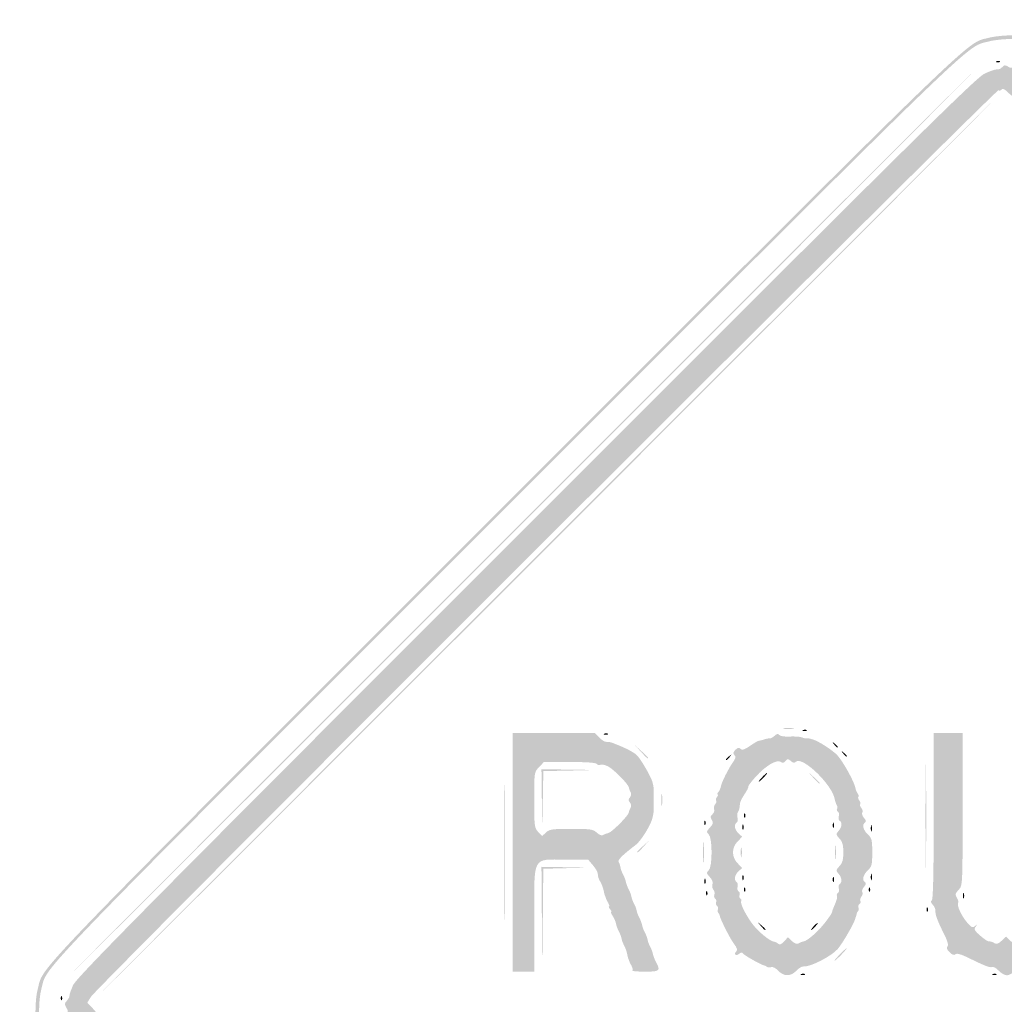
# Model space of a CAD drawing. Header units: inches. Extents: x -25.8 to 25.8, y -25.8 to 25.8.
# Tile 2 of 4: x -25.8 to -0.2, y 0.2 to 25.8. Entities that reach past the tile are written whole.
import ezdxf

# ---------------------------------------------------------------- set-up
doc = ezdxf.new("R2010")
doc.units = ezdxf.units.IN
doc.header["$MEASUREMENT"] = 0

msp = doc.modelspace()

# ---------------------------------------------------------------- hatches: boundary and pattern name
h = msp.add_hatch(color=7)
edge = h.paths.add_edge_path()
edge.add_spline(control_points=[(-0.616, -25.388), (-1.219, -25.222), (-0.649, -25.772), (-13.219, -13.198), (-25.84, -0.573), (-25.202, -1.234), (-25.368, -0.612), (-25.449, -0.308), (-25.449, 0.263), (-25.367, 0.571), (-25.201, 1.196), (-25.808, 0.567), (-13.175, 13.196), (-0.549, 25.816), (-1.21, 25.178), (-0.589, 25.345), (-0.459, 25.379), (-0.194, 25.408), (0, 25.408), (0.194, 25.408), (0.459, 25.379), (0.589, 25.345), (1.21, 25.178), (0.549, 25.816), (13.175, 13.196), (25.808, 0.567), (25.201, 1.196), (25.367, 0.571), (25.449, 0.263), (25.449, -0.308), (25.368, -0.612), (25.202, -1.234), (25.84, -0.573), (13.219, -13.198), (0.59, -25.831), (1.219, -25.224), (0.595, -25.39), (0.298, -25.469), (-0.325, -25.468), (-0.616, -25.388)], knot_values=[0, 0, 0, 0, 1, 1, 1, 2, 2, 2, 3, 3, 3, 4, 4, 4, 5, 5, 5, 6, 6, 6, 7, 7, 7, 8, 8, 8, 9, 9, 9, 10, 10, 10, 11, 11, 11, 12, 12, 12, 13, 13, 13, 13], degree=3, periodic=0)
edge = h.paths.add_edge_path(flags=0)
edge.add_spline(control_points=[(0.595, -25.296), (1.219, -25.13), (0.594, -25.734), (13.172, -13.151), (25.742, -0.576), (25.108, -1.233), (25.274, -0.612), (25.355, -0.308), (25.355, 0.263), (25.273, 0.571), (25.106, 1.196), (25.71, 0.57), (13.127, 13.148), (0.552, 25.719), (1.21, 25.084), (0.589, 25.25), (0.459, 25.285), (0.194, 25.313), (0, 25.313), (-0.194, 25.313), (-0.459, 25.285), (-0.589, 25.25), (-1.21, 25.084), (-0.552, 25.719), (-13.127, 13.148), (-25.71, 0.57), (-25.106, 1.196), (-25.273, 0.571), (-25.355, 0.263), (-25.355, -0.308), (-25.274, -0.612), (-25.108, -1.233), (-25.742, -0.576), (-13.172, -13.151), (-0.653, -25.675), (-1.219, -25.127), (-0.616, -25.294), (-0.325, -25.374), (0.298, -25.375), (0.595, -25.296)], knot_values=[0, 0, 0, 0, 1, 1, 1, 2, 2, 2, 3, 3, 3, 4, 4, 4, 5, 5, 5, 6, 6, 6, 7, 7, 7, 8, 8, 8, 9, 9, 9, 10, 10, 10, 11, 11, 11, 12, 12, 12, 13, 13, 13, 13], degree=3, periodic=0)
h = msp.add_hatch(color=7)
edge = h.paths.add_edge_path()
edge.add_spline(control_points=[(-0.239, -24.628), (-0.271, -24.589), (-0.331, -24.562), (-0.372, -24.568), (-0.414, -24.574), (-0.564, -24.523), (-0.706, -24.454), (-0.928, -24.346), (-2.655, -22.639), (-12.655, -12.635), (-22.571, -2.717), (-24.36, -0.906), (-24.449, -0.706), (-24.506, -0.577), (-24.549, -0.452), (-24.543, -0.43), (-24.538, -0.407), (-24.568, -0.351), (-24.609, -0.305), (-24.673, -0.234), (-24.676, -0.206), (-24.624, -0.122), (-24.573, -0.041), (-24.573, -0.006), (-24.624, 0.075), (-24.676, 0.159), (-24.673, 0.187), (-24.609, 0.258), (-24.568, 0.304), (-24.538, 0.36), (-24.543, 0.383), (-24.549, 0.405), (-24.506, 0.53), (-24.449, 0.659), (-24.36, 0.859), (-22.571, 2.669), (-12.655, 12.588), (-2.655, 22.592), (-0.928, 24.299), (-0.706, 24.407), (-0.564, 24.476), (-0.414, 24.527), (-0.372, 24.521), (-0.331, 24.515), (-0.271, 24.542), (-0.239, 24.581), (-0.192, 24.637), (-0.163, 24.64), (-0.09, 24.595), (-0.02, 24.551), (0.02, 24.551), (0.09, 24.595), (0.162, 24.639), (0.191, 24.638), (0.233, 24.587), (0.28, 24.53), (0.553, 24.451), (0.612, 24.477), (0.625, 24.483), (0.731, 24.421), (0.848, 24.339), (0.964, 24.258), (6.299, 18.949), (12.702, 12.543), (22.587, 2.653), (24.36, 0.859), (24.449, 0.659), (24.506, 0.53), (24.548, 0.39), (24.543, 0.349), (24.538, 0.307), (24.566, 0.247), (24.604, 0.215), (24.661, 0.168), (24.663, 0.139), (24.618, 0.067), (24.575, -0.003), (24.575, -0.044), (24.618, -0.114), (24.663, -0.186), (24.661, -0.215), (24.604, -0.262), (24.566, -0.294), (24.538, -0.354), (24.543, -0.396), (24.548, -0.437), (24.506, -0.577), (24.449, -0.706), (24.36, -0.906), (22.587, -2.7), (12.702, -12.59), (2.58, -22.717), (0.687, -24.587), (0.624, -24.522), (0.591, -24.489), (0.279, -24.579), (0.233, -24.634), (0.191, -24.685), (0.162, -24.686), (0.09, -24.642), (0.02, -24.598), (-0.02, -24.598), (-0.09, -24.642), (-0.163, -24.687), (-0.192, -24.684), (-0.239, -24.628)], knot_values=[0, 0, 0, 0, 1, 1, 1, 2, 2, 2, 3, 3, 3, 4, 4, 4, 5, 5, 5, 6, 6, 6, 7, 7, 7, 8, 8, 8, 9, 9, 9, 10, 10, 10, 11, 11, 11, 12, 12, 12, 13, 13, 13, 14, 14, 14, 15, 15, 15, 16, 16, 16, 17, 17, 17, 18, 18, 18, 19, 19, 19, 20, 20, 20, 21, 21, 21, 22, 22, 22, 23, 23, 23, 24, 24, 24, 25, 25, 25, 26, 26, 26, 27, 27, 27, 28, 28, 28, 29, 29, 29, 30, 30, 30, 31, 31, 31, 32, 32, 32, 33, 33, 33, 34, 34, 34, 35, 35, 35, 35], degree=3, periodic=0)
edge = h.paths.add_edge_path(flags=0)
edge.add_spline(control_points=[(0.113, -23.991), (0.186, -24.06), (0.237, -24.079), (0.257, -24.046), (0.275, -24.017), (0.311, -24.008), (0.338, -24.025), (0.403, -24.065), (24.041, -0.426), (24.001, -0.362), (23.984, -0.335), (23.994, -0.298), (24.022, -0.281), (24.056, -0.26), (24.037, -0.21), (23.968, -0.136)], knot_values=[0, 0, 0, 0, 1, 1, 1, 2, 2, 2, 3, 3, 3, 4, 4, 4, 5, 5, 5, 5], degree=3, periodic=0)
edge.add_line((23.968, -0.136), (23.862, -0.024))
edge.add_line((23.862, -0.024), (23.968, 0.089))
edge.add_spline(control_points=[(23.968, 0.089), (24.037, 0.163), (24.056, 0.213), (24.022, 0.234), (23.994, 0.251), (23.984, 0.288), (24.001, 0.315), (24.041, 0.379), (0.403, 24.017), (0.338, 23.978), (0.311, 23.961), (0.275, 23.97), (0.257, 23.999), (0.237, 24.032), (0.186, 24.013), (0.113, 23.944)], knot_values=[0, 0, 0, 0, 1, 1, 1, 2, 2, 2, 3, 3, 3, 4, 4, 4, 5, 5, 5, 5], degree=3, periodic=0)
edge.add_line((0.113, 23.944), (0, 23.838))
edge.add_line((0, 23.838), (-0.113, 23.944))
edge.add_spline(control_points=[(-0.113, 23.944), (-0.186, 24.013), (-0.237, 24.032), (-0.257, 23.999), (-0.275, 23.97), (-0.311, 23.961), (-0.338, 23.978), (-0.394, 24.012), (-23.829, 0.603), (-23.98, 0.362)], knot_values=[0, 0, 0, 0, 1, 1, 1, 2, 2, 2, 3, 3, 3, 3], degree=3, periodic=0)
edge.add_line((-23.98, 0.362), (-24.078, 0.206))
edge.add_line((-24.078, 0.206), (-23.97, 0.091))
edge.add_line((-23.97, 0.091), (-23.862, -0.024))
edge.add_line((-23.862, -0.024), (-23.97, -0.138))
edge.add_line((-23.97, -0.138), (-24.078, -0.253))
edge.add_line((-24.078, -0.253), (-23.98, -0.409))
edge.add_spline(control_points=[(-23.98, -0.409), (-23.829, -0.65), (-0.394, -24.059), (-0.338, -24.025), (-0.311, -24.008), (-0.275, -24.017), (-0.257, -24.046), (-0.237, -24.079), (-0.186, -24.06), (-0.113, -23.991)], knot_values=[0, 0, 0, 0, 1, 1, 1, 2, 2, 2, 3, 3, 3, 3], degree=3, periodic=0)
edge.add_line((-0.113, -23.991), (0, -23.885))
edge.add_line((0, -23.885), (0.113, -23.991))
h = msp.add_hatch(color=7)
edge = h.paths.add_edge_path()
edge.add_spline(control_points=[(-0.386, 24.734), (-0.352, 24.748), (-0.311, 24.746), (-0.295, 24.731), (-0.28, 24.715), (-0.308, 24.704), (-0.357, 24.706), (-0.412, 24.708), (-0.423, 24.719), (-0.386, 24.734)], knot_values=[0, 0, 0, 0, 1, 1, 1, 2, 2, 2, 3, 3, 3, 3], degree=3, periodic=0)
h = msp.add_hatch(color=7)
edge = h.paths.add_edge_path()
edge.add_spline(control_points=[(-12.763, 12.716), (-6.326, 19.153), (-1.049, 24.42), (-1.036, 24.42), (-1.023, 24.42), (-6.279, 19.153), (-12.716, 12.716), (-19.153, 6.279), (-24.43, 1.013), (-24.443, 1.013), (-24.456, 1.013), (-19.2, 6.279), (-12.763, 12.716)], knot_values=[0, 0, 0, 0, 1, 1, 1, 2, 2, 2, 3, 3, 3, 4, 4, 4, 4], degree=3, periodic=0)
h = msp.add_hatch(color=7)
edge = h.paths.add_edge_path()
edge.add_spline(control_points=[(-12.127, 12.08), (-5.729, 18.478), (-0.484, 23.713), (-0.471, 23.713), (-0.458, 23.713), (-5.682, 18.478), (-12.08, 12.08), (-18.478, 5.682), (-23.724, 0.447), (-23.737, 0.447), (-23.75, 0.447), (-18.526, 5.682), (-12.127, 12.08)], knot_values=[0, 0, 0, 0, 1, 1, 1, 2, 2, 2, 3, 3, 3, 4, 4, 4, 4], degree=3, periodic=0)
h = msp.add_hatch(color=7)
edge = h.paths.add_edge_path()
edge.add_line((-12.999, 4.121), (-12.999, 7.229))
edge.add_line((-12.999, 7.229), (-11.924, 7.229))
edge.add_line((-11.924, 7.229), (-10.849, 7.229))
edge.add_line((-10.849, 7.229), (-10.737, 7.11))
edge.add_spline(control_points=[(-10.737, 7.11), (-10.675, 7.045), (-10.592, 6.995), (-10.552, 7), (-10.512, 7.004), (-10.437, 6.992), (-10.385, 6.971), (-10.036, 6.834), (-9.854, 6.74), (-9.757, 6.65), (-9.656, 6.556), (-9.365, 6.048), (-9.347, 5.934), (-9.343, 5.908), (-9.335, 5.871), (-9.329, 5.852), (-9.323, 5.832), (-9.318, 5.668), (-9.318, 5.487), (-9.318, 5.305), (-9.323, 5.141), (-9.329, 5.122), (-9.335, 5.102), (-9.343, 5.065), (-9.347, 5.039), (-9.373, 4.872), (-9.642, 4.428), (-9.783, 4.32), (-10.149, 4.039), (-10.266, 3.922), (-10.233, 3.869), (-10.214, 3.839), (-10.193, 3.776), (-10.186, 3.729), (-10.178, 3.682), (-10.147, 3.597), (-10.116, 3.54), (-10.085, 3.484), (-10.053, 3.399), (-10.045, 3.352), (-10.038, 3.305), (-10.006, 3.22), (-9.975, 3.164), (-9.944, 3.107), (-9.912, 3.023), (-9.904, 2.975), (-9.896, 2.928), (-9.865, 2.843), (-9.834, 2.787), (-9.803, 2.731), (-9.771, 2.646), (-9.763, 2.599), (-9.755, 2.551), (-9.723, 2.466), (-9.692, 2.41), (-9.661, 2.354), (-9.629, 2.269), (-9.622, 2.222), (-9.614, 2.174), (-9.582, 2.09), (-9.551, 2.033), (-9.52, 1.977), (-9.488, 1.892), (-9.48, 1.845), (-9.472, 1.798), (-9.441, 1.713), (-9.41, 1.657), (-9.379, 1.6), (-9.347, 1.516), (-9.339, 1.468), (-9.331, 1.421), (-9.299, 1.336), (-9.268, 1.28), (-9.133, 1.034), (-9.156, 1.013), (-9.545, 1.013), (-9.744, 1.013), (-9.893, 1.026), (-9.876, 1.042), (-9.86, 1.059), (-9.872, 1.117), (-9.902, 1.172), (-9.933, 1.227), (-9.961, 1.288), (-9.965, 1.307), (-9.969, 1.326), (-9.977, 1.348), (-9.982, 1.354), (-9.987, 1.361), (-10.001, 1.415), (-10.012, 1.475), (-10.023, 1.536), (-10.057, 1.631), (-10.088, 1.687), (-10.119, 1.744), (-10.151, 1.828), (-10.159, 1.876), (-10.167, 1.923), (-10.199, 2.008), (-10.23, 2.064), (-10.261, 2.12), (-10.293, 2.208), (-10.301, 2.259), (-10.31, 2.31), (-10.348, 2.4), (-10.387, 2.459), (-10.426, 2.518), (-10.444, 2.567), (-10.427, 2.567), (-10.411, 2.567), (-10.423, 2.599), (-10.456, 2.637), (-10.488, 2.676), (-10.5, 2.708), (-10.483, 2.708), (-10.466, 2.708), (-10.479, 2.756), (-10.511, 2.814), (-10.543, 2.872), (-10.573, 2.936), (-10.577, 2.955), (-10.582, 2.975), (-10.589, 2.996), (-10.594, 3.002), (-10.6, 3.009), (-10.613, 3.063), (-10.624, 3.124), (-10.635, 3.184), (-10.67, 3.279), (-10.701, 3.336), (-10.762, 3.444), (-10.77, 3.47), (-10.779, 3.576), (-10.783, 3.613), (-10.84, 3.708), (-10.907, 3.788)], knot_values=[0, 0, 0, 0, 1, 1, 1, 2, 2, 2, 3, 3, 3, 4, 4, 4, 5, 5, 5, 6, 6, 6, 7, 7, 7, 8, 8, 8, 9, 9, 9, 10, 10, 10, 11, 11, 11, 12, 12, 12, 13, 13, 13, 14, 14, 14, 15, 15, 15, 16, 16, 16, 17, 17, 17, 18, 18, 18, 19, 19, 19, 20, 20, 20, 21, 21, 21, 22, 22, 22, 23, 23, 23, 24, 24, 24, 25, 25, 25, 26, 26, 26, 27, 27, 27, 28, 28, 28, 29, 29, 29, 30, 30, 30, 31, 31, 31, 32, 32, 32, 33, 33, 33, 34, 34, 34, 35, 35, 35, 36, 36, 36, 37, 37, 37, 38, 38, 38, 39, 39, 39, 40, 40, 40, 41, 41, 41, 42, 42, 42, 43, 43, 43, 44, 44, 44, 45, 45, 45, 45], degree=3, periodic=0)
edge.add_line((-10.907, 3.788), (-11.029, 3.933))
edge.add_line((-11.029, 3.933), (-11.629, 3.933))
edge.add_spline(control_points=[(-11.629, 3.933), (-12.497, 3.933), (-12.434, 4.056), (-12.434, 2.364)], knot_values=[0, 0, 0, 0, 1, 1, 1, 1], degree=3, periodic=0)
edge.add_line((-12.434, 2.364), (-12.434, 1.013))
edge.add_line((-12.434, 1.013), (-12.716, 1.013))
edge.add_line((-12.716, 1.013), (-12.999, 1.013))
edge.add_line((-12.999, 1.013), (-12.999, 4.121))
edge = h.paths.add_edge_path(flags=0)
edge.add_spline(control_points=[(-11.468, 4.733), (-10.965, 4.733), (-10.899, 4.723), (-10.803, 4.634), (-10.736, 4.571), (-10.675, 4.549), (-10.636, 4.574), (-10.601, 4.595), (-10.543, 4.617), (-10.506, 4.623), (-10.419, 4.636), (-9.982, 5.073), (-9.968, 5.161), (-9.963, 5.198), (-9.941, 5.255), (-9.92, 5.289), (-9.899, 5.323), (-9.907, 5.379), (-9.939, 5.418), (-9.984, 5.472), (-9.984, 5.502), (-9.939, 5.555), (-9.907, 5.594), (-9.899, 5.65), (-9.92, 5.685), (-9.941, 5.718), (-9.963, 5.775), (-9.968, 5.811), (-9.982, 5.901), (-10.356, 6.28), (-10.511, 6.362), (-10.581, 6.398), (-10.669, 6.416), (-10.707, 6.402), (-10.745, 6.387), (-10.79, 6.398), (-10.807, 6.426), (-10.826, 6.457), (-11.084, 6.476), (-11.509, 6.476)], knot_values=[0, 0, 0, 0, 1, 1, 1, 2, 2, 2, 3, 3, 3, 4, 4, 4, 5, 5, 5, 6, 6, 6, 7, 7, 7, 8, 8, 8, 9, 9, 9, 10, 10, 10, 11, 11, 11, 12, 12, 12, 13, 13, 13, 13], degree=3, periodic=0)
edge.add_line((-11.509, 6.476), (-12.18, 6.476))
edge.add_line((-12.18, 6.476), (-12.307, 6.344))
edge.add_spline(control_points=[(-12.307, 6.344), (-12.433, 6.212), (-12.434, 6.209), (-12.434, 5.487), (-12.434, 4.808), (-12.427, 4.756), (-12.331, 4.654)], knot_values=[0, 0, 0, 0, 1, 1, 1, 2, 2, 2, 2], degree=3, periodic=0)
edge.add_line((-12.331, 4.654), (-12.228, 4.544))
edge.add_line((-12.228, 4.544), (-12.128, 4.639))
edge.add_spline(control_points=[(-12.128, 4.639), (-12.039, 4.722), (-11.963, 4.733), (-11.468, 4.733)], knot_values=[0, 0, 0, 0, 1, 1, 1, 1], degree=3, periodic=0)
h = msp.add_hatch(color=7)
edge = h.paths.add_edge_path()
edge.add_spline(control_points=[(-10.606, 7.214), (-10.572, 7.228), (-10.531, 7.226), (-10.515, 7.211), (-10.5, 7.195), (-10.528, 7.184), (-10.577, 7.186), (-10.632, 7.188), (-10.643, 7.199), (-10.606, 7.214)], knot_values=[0, 0, 0, 0, 1, 1, 1, 2, 2, 2, 3, 3, 3, 3], degree=3, periodic=0)
h = msp.add_hatch(color=7)
edge = h.paths.add_edge_path()
edge.add_spline(control_points=[(-6.077, 1.038), (-6.138, 1.103), (-6.218, 1.145), (-6.254, 1.132), (-6.29, 1.118), (-6.344, 1.122), (-6.374, 1.141), (-6.404, 1.16), (-6.439, 1.177), (-6.452, 1.179), (-6.517, 1.187), (-6.968, 1.441), (-6.995, 1.485), (-7.016, 1.52), (-7.046, 1.518), (-7.093, 1.479), (-7.176, 1.411), (-7.244, 1.464), (-7.17, 1.538), (-7.131, 1.577), (-7.146, 1.63), (-7.231, 1.74), (-7.33, 1.871), (-7.594, 2.395), (-7.603, 2.48), (-7.605, 2.498), (-7.621, 2.526), (-7.638, 2.544), (-7.656, 2.562), (-7.66, 2.604), (-7.647, 2.637), (-7.634, 2.671), (-7.645, 2.712), (-7.672, 2.728), (-7.698, 2.745), (-7.709, 2.787), (-7.695, 2.823), (-7.681, 2.858), (-7.692, 2.9), (-7.719, 2.917), (-7.745, 2.933), (-7.755, 2.978), (-7.74, 3.016), (-7.725, 3.055), (-7.737, 3.115), (-7.767, 3.15), (-7.796, 3.185), (-7.806, 3.25), (-7.789, 3.293), (-7.771, 3.342), (-7.798, 3.414), (-7.861, 3.48), (-7.951, 3.577), (-7.954, 3.596), (-7.89, 3.649), (-7.787, 3.735), (-7.787, 4.507), (-7.89, 4.593), (-7.954, 4.646), (-7.95, 4.666), (-7.857, 4.766), (-7.769, 4.859), (-7.76, 4.894), (-7.806, 4.967), (-7.85, 5.037), (-7.846, 5.067), (-7.79, 5.114), (-7.751, 5.146), (-7.732, 5.203), (-7.746, 5.241), (-7.761, 5.279), (-7.748, 5.34), (-7.718, 5.376), (-7.688, 5.412), (-7.677, 5.455), (-7.693, 5.472), (-7.71, 5.488), (-7.699, 5.53), (-7.671, 5.565), (-7.642, 5.6), (-7.634, 5.628), (-7.653, 5.628), (-7.673, 5.628), (-7.665, 5.656), (-7.636, 5.691), (-7.608, 5.725), (-7.578, 5.794), (-7.569, 5.844), (-7.551, 5.95), (-7.372, 6.305), (-7.249, 6.48), (-7.183, 6.573), (-7.176, 6.615), (-7.218, 6.657), (-7.259, 6.699), (-7.253, 6.731), (-7.192, 6.792), (-7.132, 6.853), (-7.099, 6.859), (-7.058, 6.818), (-7.017, 6.777), (-6.956, 6.796), (-6.81, 6.896), (-6.704, 6.969), (-6.601, 7.03), (-6.58, 7.03), (-6.56, 7.03), (-6.497, 7.046), (-6.439, 7.064), (-6.382, 7.083), (-6.316, 7.095), (-6.293, 7.091), (-6.271, 7.087), (-6.214, 7.118), (-6.168, 7.16), (-6.108, 7.214), (-6.075, 7.22), (-6.051, 7.181), (-6.031, 7.149), (-5.92, 7.132), (-5.776, 7.139), (-5.643, 7.145), (-5.5, 7.135), (-5.458, 7.117), (-5.417, 7.098), (-5.364, 7.087), (-5.341, 7.091), (-5.317, 7.096), (-5.283, 7.094), (-5.263, 7.088), (-5.244, 7.081), (-5.212, 7.073), (-5.192, 7.068), (-5.045, 7.034), (-4.651, 6.781), (-4.528, 6.642), (-4.372, 6.464), (-4.091, 5.952), (-4.064, 5.797), (-4.055, 5.747), (-4.028, 5.681), (-4.003, 5.651), (-3.978, 5.621), (-3.97, 5.582), (-3.987, 5.566), (-4.003, 5.55), (-3.993, 5.507), (-3.963, 5.472), (-3.934, 5.436), (-3.923, 5.394), (-3.94, 5.378), (-3.956, 5.361), (-3.944, 5.316), (-3.912, 5.278), (-3.88, 5.24), (-3.868, 5.185), (-3.886, 5.156), (-3.904, 5.128), (-3.883, 5.065), (-3.84, 5.018), (-3.788, 4.961), (-3.779, 4.92), (-3.812, 4.9), (-3.898, 4.847), (-3.867, 4.707), (-3.744, 4.592), (-3.639, 4.493), (-3.626, 4.444), (-3.626, 4.121), (-3.626, 3.797), (-3.639, 3.749), (-3.744, 3.65), (-3.867, 3.535), (-3.898, 3.395), (-3.812, 3.342), (-3.779, 3.322), (-3.788, 3.281), (-3.84, 3.224), (-3.883, 3.177), (-3.904, 3.114), (-3.886, 3.086), (-3.868, 3.057), (-3.879, 3.004), (-3.909, 2.967), (-3.939, 2.931), (-3.951, 2.88), (-3.936, 2.855), (-3.92, 2.829), (-3.93, 2.795), (-3.959, 2.777), (-3.987, 2.76), (-3.999, 2.718), (-3.986, 2.684), (-3.973, 2.651), (-3.977, 2.609), (-3.995, 2.591), (-4.012, 2.573), (-4.029, 2.54), (-4.033, 2.516), (-4.036, 2.492), (-4.044, 2.462), (-4.05, 2.449), (-4.057, 2.436), (-4.066, 2.41), (-4.07, 2.39), (-4.098, 2.271), (-4.403, 1.744), (-4.524, 1.605), (-4.696, 1.409), (-5.247, 1.128), (-5.418, 1.148), (-5.459, 1.153), (-5.542, 1.103), (-5.603, 1.037), (-5.748, 0.883), (-5.932, 0.883), (-6.077, 1.038)], knot_values=[0, 0, 0, 0, 1, 1, 1, 2, 2, 2, 3, 3, 3, 4, 4, 4, 5, 5, 5, 6, 6, 6, 7, 7, 7, 8, 8, 8, 9, 9, 9, 10, 10, 10, 11, 11, 11, 12, 12, 12, 13, 13, 13, 14, 14, 14, 15, 15, 15, 16, 16, 16, 17, 17, 17, 18, 18, 18, 19, 19, 19, 20, 20, 20, 21, 21, 21, 22, 22, 22, 23, 23, 23, 24, 24, 24, 25, 25, 25, 26, 26, 26, 27, 27, 27, 28, 28, 28, 29, 29, 29, 30, 30, 30, 31, 31, 31, 32, 32, 32, 33, 33, 33, 34, 34, 34, 35, 35, 35, 36, 36, 36, 37, 37, 37, 38, 38, 38, 39, 39, 39, 40, 40, 40, 41, 41, 41, 42, 42, 42, 43, 43, 43, 44, 44, 44, 45, 45, 45, 46, 46, 46, 47, 47, 47, 48, 48, 48, 49, 49, 49, 50, 50, 50, 51, 51, 51, 52, 52, 52, 53, 53, 53, 54, 54, 54, 55, 55, 55, 56, 56, 56, 57, 57, 57, 58, 58, 58, 59, 59, 59, 60, 60, 60, 61, 61, 61, 62, 62, 62, 63, 63, 63, 64, 64, 64, 65, 65, 65, 66, 66, 66, 67, 67, 67, 68, 68, 68, 69, 69, 69, 70, 70, 70, 71, 71, 71, 72, 72, 72, 72], degree=3, periodic=0)
edge = h.paths.add_edge_path(flags=0)
edge.add_line((-5.91, 1.814), (-5.824, 1.909))
edge.add_line((-5.824, 1.909), (-5.718, 1.809))
edge.add_spline(control_points=[(-5.718, 1.809), (-5.65, 1.745), (-5.589, 1.723), (-5.549, 1.748), (-5.515, 1.77), (-5.458, 1.791), (-5.422, 1.797), (-5.314, 1.813), (-5.026, 2.067), (-4.842, 2.309), (-4.747, 2.434), (-4.67, 2.549), (-4.673, 2.564), (-4.675, 2.578), (-4.641, 2.671), (-4.598, 2.769), (-4.554, 2.867), (-4.53, 2.966), (-4.544, 2.989), (-4.558, 3.012), (-4.548, 3.045), (-4.52, 3.062), (-4.493, 3.079), (-4.483, 3.132), (-4.498, 3.179), (-4.513, 3.226), (-4.503, 3.279), (-4.476, 3.296), (-4.403, 3.341), (-4.417, 3.466), (-4.505, 3.564), (-4.579, 3.646), (-4.577, 3.658), (-4.482, 3.76), (-4.404, 3.843), (-4.38, 3.926), (-4.38, 4.121), (-4.38, 4.316), (-4.404, 4.399), (-4.482, 4.482), (-4.577, 4.584), (-4.579, 4.596), (-4.505, 4.678), (-4.417, 4.776), (-4.403, 4.901), (-4.476, 4.946), (-4.503, 4.963), (-4.513, 5.015), (-4.498, 5.063), (-4.483, 5.11), (-4.493, 5.163), (-4.52, 5.18), (-4.548, 5.197), (-4.558, 5.23), (-4.543, 5.255), (-4.528, 5.279), (-4.532, 5.325), (-4.552, 5.357), (-4.573, 5.39), (-4.595, 5.454), (-4.602, 5.501), (-4.662, 5.881), (-5.455, 6.645), (-5.619, 6.48), (-5.655, 6.445), (-5.692, 6.451), (-5.748, 6.501), (-5.818, 6.565), (-5.833, 6.565), (-5.887, 6.5), (-5.93, 6.447), (-5.963, 6.441), (-6.008, 6.478), (-6.102, 6.556), (-6.404, 6.378), (-6.659, 6.095), (-6.78, 5.96), (-6.869, 5.841), (-6.858, 5.83), (-6.846, 5.818), (-6.888, 5.733), (-6.951, 5.641), (-7.013, 5.549), (-7.068, 5.44), (-7.072, 5.398), (-7.086, 5.248), (-7.091, 5.227), (-7.128, 5.168), (-7.148, 5.136), (-7.152, 5.069), (-7.136, 5.019), (-7.121, 4.97), (-7.13, 4.916), (-7.157, 4.899), (-7.236, 4.85), (-7.213, 4.707), (-7.111, 4.615)], knot_values=[0, 0, 0, 0, 1, 1, 1, 2, 2, 2, 3, 3, 3, 4, 4, 4, 5, 5, 5, 6, 6, 6, 7, 7, 7, 8, 8, 8, 9, 9, 9, 10, 10, 10, 11, 11, 11, 12, 12, 12, 13, 13, 13, 14, 14, 14, 15, 15, 15, 16, 16, 16, 17, 17, 17, 18, 18, 18, 19, 19, 19, 20, 20, 20, 21, 21, 21, 22, 22, 22, 23, 23, 23, 24, 24, 24, 25, 25, 25, 26, 26, 26, 27, 27, 27, 28, 28, 28, 29, 29, 29, 30, 30, 30, 31, 31, 31, 32, 32, 32, 32], degree=3, periodic=0)
edge.add_line((-7.111, 4.615), (-7.015, 4.528))
edge.add_line((-7.015, 4.528), (-7.134, 4.405))
edge.add_spline(control_points=[(-7.134, 4.405), (-7.213, 4.322), (-7.253, 4.227), (-7.253, 4.121), (-7.253, 4.014), (-7.213, 3.92), (-7.134, 3.837)], knot_values=[0, 0, 0, 0, 1, 1, 1, 2, 2, 2, 2], degree=3, periodic=0)
edge.add_line((-7.134, 3.837), (-7.015, 3.713))
edge.add_line((-7.015, 3.713), (-7.111, 3.627))
edge.add_spline(control_points=[(-7.111, 3.627), (-7.213, 3.535), (-7.236, 3.392), (-7.157, 3.343), (-7.13, 3.326), (-7.12, 3.274), (-7.135, 3.226), (-7.15, 3.179), (-7.139, 3.125), (-7.11, 3.108), (-7.082, 3.09), (-7.069, 3.046), (-7.083, 3.011), (-7.096, 2.976), (-7.087, 2.934), (-7.062, 2.918), (-7.037, 2.903), (-7.028, 2.871), (-7.042, 2.848), (-7.076, 2.793), (-6.902, 2.451), (-6.73, 2.232), (-6.581, 2.043), (-6.294, 1.809), (-6.192, 1.794), (-6.155, 1.789), (-6.111, 1.77), (-6.093, 1.752), (-6.04, 1.7), (-6.002, 1.713), (-5.91, 1.814)], knot_values=[0, 0, 0, 0, 1, 1, 1, 2, 2, 2, 3, 3, 3, 4, 4, 4, 5, 5, 5, 6, 6, 6, 7, 7, 7, 8, 8, 8, 9, 9, 9, 10, 10, 10, 10], degree=3, periodic=0)
h = msp.add_hatch(color=7)
edge = h.paths.add_edge_path()
edge.add_spline(control_points=[(-5.922, 7.357), (-5.85, 7.368), (-5.744, 7.368), (-5.686, 7.357), (-5.628, 7.346), (-5.687, 7.337), (-5.816, 7.337), (-5.946, 7.337), (-5.993, 7.347), (-5.922, 7.357)], knot_values=[0, 0, 0, 0, 1, 1, 1, 2, 2, 2, 3, 3, 3, 3], degree=3, periodic=0)
h = msp.add_hatch(color=7)
edge = h.paths.add_edge_path()
edge.add_spline(control_points=[(-5.425, 7.309), (-5.391, 7.322), (-5.35, 7.321), (-5.335, 7.305), (-5.319, 7.289), (-5.347, 7.278), (-5.397, 7.28), (-5.451, 7.282), (-5.463, 7.294), (-5.425, 7.309)], knot_values=[0, 0, 0, 0, 1, 1, 1, 2, 2, 2, 3, 3, 3, 3], degree=3, periodic=0)
h = msp.add_hatch(color=7)
edge = h.paths.add_edge_path()
edge.add_spline(control_points=[(-0.331, 1.038), (-0.393, 1.103), (-0.469, 1.147), (-0.501, 1.135), (-0.563, 1.111), (-0.657, 1.147), (-1.114, 1.369), (-1.318, 1.469), (-1.426, 1.499), (-1.46, 1.465), (-1.493, 1.432), (-1.541, 1.449), (-1.612, 1.52), (-1.683, 1.591), (-1.7, 1.639), (-1.667, 1.672), (-1.633, 1.706), (-1.664, 1.813), (-1.766, 2.015), (-1.931, 2.343), (-1.992, 2.512), (-1.98, 2.607), (-1.976, 2.642), (-2.006, 2.708), (-2.049, 2.755), (-2.099, 2.811), (-2.108, 2.851), (-2.075, 2.871), (-2.041, 2.892), (-2.025, 3.586), (-2.025, 5.066)], knot_values=[0, 0, 0, 0, 1, 1, 1, 2, 2, 2, 3, 3, 3, 4, 4, 4, 5, 5, 5, 6, 6, 6, 7, 7, 7, 8, 8, 8, 9, 9, 9, 10, 10, 10, 10], degree=3, periodic=0)
edge.add_line((-2.025, 5.066), (-2.025, 7.229))
edge.add_line((-2.025, 7.229), (-1.648, 7.229))
edge.add_line((-1.648, 7.229), (-1.272, 7.229))
edge.add_line((-1.272, 7.229), (-1.272, 5.243))
edge.add_spline(control_points=[(-1.272, 5.243), (-1.272, 3.257), (-1.272, 3.256), (-1.376, 3.145), (-1.465, 3.05), (-1.471, 3.02), (-1.421, 2.94), (-1.389, 2.888), (-1.375, 2.826), (-1.389, 2.802), (-1.428, 2.739), (-1.305, 2.472), (-1.156, 2.295), (-1.045, 2.163), (-1.014, 2.149), (-0.948, 2.2), (-0.881, 2.253), (-0.879, 2.251), (-0.931, 2.184), (-0.982, 2.119), (-0.966, 2.086), (-0.824, 1.96), (-0.731, 1.879), (-0.636, 1.811), (-0.611, 1.807), (-0.517, 1.795), (-0.493, 1.787), (-0.432, 1.749), (-0.392, 1.723), (-0.33, 1.747), (-0.256, 1.817)], knot_values=[0, 0, 0, 0, 1, 1, 1, 2, 2, 2, 3, 3, 3, 4, 4, 4, 5, 5, 5, 6, 6, 6, 7, 7, 7, 8, 8, 8, 9, 9, 9, 10, 10, 10, 10], degree=3, periodic=0)
edge.add_line((-0.256, 1.817), (-0.141, 1.924))
edge.add_line((-0.141, 1.924), (-0.025, 1.815))
edge.add_spline(control_points=[(-0.025, 1.815), (0.065, 1.73), (0.106, 1.717), (0.156, 1.759), (0.192, 1.788), (0.233, 1.8), (0.249, 1.784), (0.265, 1.768), (0.35, 1.8), (0.439, 1.855), (0.817, 2.089), (1.253, 2.725), (1.133, 2.869), (1.096, 2.915), (1.101, 2.947), (1.153, 2.99), (1.215, 3.041), (1.225, 3.331), (1.225, 5.139)], knot_values=[0, 0, 0, 0, 1, 1, 1, 2, 2, 2, 3, 3, 3, 4, 4, 4, 5, 5, 5, 6, 6, 6, 6], degree=3, periodic=0)
edge.add_line((1.225, 5.139), (1.225, 7.229))
edge.add_line((1.225, 7.229), (1.601, 7.229))
edge.add_line((1.601, 7.229), (1.978, 7.229))
edge.add_line((1.978, 7.229), (1.978, 5.142))
edge.add_line((1.978, 5.142), (1.978, 3.054))
edge.add_line((1.978, 3.054), (1.858, 2.942))
edge.add_spline(control_points=[(1.858, 2.942), (1.791, 2.878), (1.744, 2.787), (1.751, 2.733), (1.758, 2.681), (1.746, 2.61), (1.725, 2.575), (1.703, 2.541), (1.699, 2.501), (1.714, 2.486), (1.729, 2.47), (1.721, 2.433), (1.696, 2.403), (1.671, 2.372), (1.644, 2.307), (1.636, 2.257), (1.611, 2.105), (1.369, 1.731), (1.196, 1.58), (1.049, 1.451), (0.683, 1.232), (0.604, 1.227), (0.587, 1.225), (0.559, 1.21), (0.541, 1.192), (0.523, 1.175), (0.481, 1.171), (0.448, 1.184), (0.414, 1.197), (0.373, 1.186), (0.356, 1.159), (0.34, 1.133), (0.3, 1.121), (0.267, 1.134), (0.234, 1.146), (0.157, 1.103), (0.095, 1.038), (0.034, 0.972), (-0.062, 0.918), (-0.118, 0.918), (-0.173, 0.918), (-0.269, 0.972), (-0.331, 1.038)], knot_values=[0, 0, 0, 0, 1, 1, 1, 2, 2, 2, 3, 3, 3, 4, 4, 4, 5, 5, 5, 6, 6, 6, 7, 7, 7, 8, 8, 8, 9, 9, 9, 10, 10, 10, 11, 11, 11, 12, 12, 12, 13, 13, 13, 14, 14, 14, 14], degree=3, periodic=0)
h = msp.add_hatch(color=7)
edge = h.paths.add_edge_path()
edge.add_spline(control_points=[(-4.621, 6.935), (-4.68, 7.01), (-4.678, 7.011), (-4.604, 6.953), (-4.525, 6.891), (-4.5, 6.853), (-4.539, 6.853), (-4.549, 6.853), (-4.586, 6.89), (-4.621, 6.935)], knot_values=[0, 0, 0, 0, 1, 1, 1, 2, 2, 2, 3, 3, 3, 3], degree=3, periodic=0)
h = msp.add_hatch(color=7)
edge = h.paths.add_edge_path()
edge.add_line((-9.657, 6.747), (-9.82, 6.923))
edge.add_line((-9.82, 6.923), (-9.643, 6.761))
edge.add_spline(control_points=[(-9.643, 6.761), (-9.546, 6.672), (-9.466, 6.592), (-9.466, 6.584), (-9.466, 6.548), (-9.506, 6.582), (-9.657, 6.747)], knot_values=[0, 0, 0, 0, 1, 1, 1, 2, 2, 2, 2], degree=3, periodic=0)
h = msp.add_hatch(color=7)
edge = h.paths.add_edge_path()
edge.add_spline(control_points=[(-7.441, 6.541), (-7.441, 6.55), (-7.404, 6.588), (-7.359, 6.623), (-7.284, 6.682), (-7.283, 6.68), (-7.341, 6.605), (-7.403, 6.527), (-7.441, 6.502), (-7.441, 6.541)], knot_values=[0, 0, 0, 0, 1, 1, 1, 2, 2, 2, 3, 3, 3, 3], degree=3, periodic=0)
h = msp.add_hatch(color=7)
edge = h.paths.add_edge_path()
edge.add_spline(control_points=[(-4.386, 6.7), (-4.445, 6.774), (-4.443, 6.776), (-4.368, 6.717), (-4.29, 6.656), (-4.265, 6.617), (-4.304, 6.617), (-4.313, 6.617), (-4.35, 6.654), (-4.386, 6.7)], knot_values=[0, 0, 0, 0, 1, 1, 1, 2, 2, 2, 3, 3, 3, 3], degree=3, periodic=0)
h = msp.add_hatch(color=7)
edge = h.paths.add_edge_path()
edge.add_spline(control_points=[(-2.239, 5.063), (-2.239, 6.267), (-2.233, 6.76), (-2.225, 6.158), (-2.218, 5.556), (-2.218, 4.57), (-2.225, 3.968), (-2.233, 3.366), (-2.239, 3.858), (-2.239, 5.063)], knot_values=[0, 0, 0, 0, 1, 1, 1, 2, 2, 2, 3, 3, 3, 3], degree=3, periodic=0)
h = msp.add_hatch(color=7)
edge = h.paths.add_edge_path()
edge.add_spline(control_points=[(-13.212, 4.121), (-13.212, 5.844), (-13.206, 6.548), (-13.199, 5.687), (-13.192, 4.826), (-13.192, 3.416), (-13.199, 2.555), (-13.206, 1.694), (-13.212, 2.398), (-13.212, 4.121)], knot_values=[0, 0, 0, 0, 1, 1, 1, 2, 2, 2, 3, 3, 3, 3], degree=3, periodic=0)
for points in [[(-12.235, 5.499), (-12.245, 6.287), (-11.527, 6.277), (-10.809, 6.267), (-11.502, 6.252), (-12.196, 6.238), (-12.21, 5.474), (-12.224, 4.71), (-12.235, 5.499)], [(-12.234, 2.367), (-12.245, 3.744), (-11.621, 3.734), (-10.997, 3.724), (-11.597, 3.709), (-12.197, 3.694), (-12.21, 2.342), (-12.223, 0.989), (-12.234, 2.367)]]:
    msp.add_hatch(color=7).paths.add_polyline_path(points)
h = msp.add_hatch(color=7)
edge = h.paths.add_edge_path()
edge.add_spline(control_points=[(-6.499, 6.075), (-6.439, 6.14), (-6.378, 6.193), (-6.365, 6.193), (-6.352, 6.193), (-6.391, 6.14), (-6.452, 6.075), (-6.513, 6.011), (-6.573, 5.958), (-6.586, 5.958), (-6.599, 5.958), (-6.56, 6.011), (-6.499, 6.075)], knot_values=[0, 0, 0, 0, 1, 1, 1, 2, 2, 2, 3, 3, 3, 4, 4, 4, 4], degree=3, periodic=0)
h = msp.add_hatch(color=7)
edge = h.paths.add_edge_path()
edge.add_line((-5.16, 6.064), (-5.298, 6.217))
edge.add_line((-5.298, 6.217), (-5.145, 6.078))
edge.add_spline(control_points=[(-5.145, 6.078), (-5.061, 6.002), (-4.992, 5.933), (-4.992, 5.925), (-4.992, 5.889), (-5.031, 5.921), (-5.16, 6.064)], knot_values=[0, 0, 0, 0, 1, 1, 1, 2, 2, 2, 2], degree=3, periodic=0)
h = msp.add_hatch(color=7)
edge = h.paths.add_edge_path()
edge.add_spline(control_points=[(-9.123, 5.487), (-9.123, 5.629), (-9.114, 5.688), (-9.103, 5.616), (-9.092, 5.545), (-9.092, 5.429), (-9.103, 5.357), (-9.114, 5.286), (-9.123, 5.344), (-9.123, 5.487)], knot_values=[0, 0, 0, 0, 1, 1, 1, 2, 2, 2, 3, 3, 3, 3], degree=3, periodic=0)
h = msp.add_hatch(color=7)
edge = h.paths.add_edge_path()
edge.add_spline(control_points=[(-6.967, 5.09), (-6.964, 5.145), (-6.953, 5.156), (-6.938, 5.119), (-6.925, 5.085), (-6.926, 5.044), (-6.942, 5.029), (-6.958, 5.013), (-6.969, 5.041), (-6.967, 5.09)], knot_values=[0, 0, 0, 0, 1, 1, 1, 2, 2, 2, 3, 3, 3, 3], degree=3, periodic=0)
h = msp.add_hatch(color=7)
edge = h.paths.add_edge_path()
edge.add_spline(control_points=[(-8.003, 4.902), (-8, 4.957), (-7.989, 4.968), (-7.974, 4.93), (-7.961, 4.896), (-7.962, 4.856), (-7.978, 4.84), (-7.994, 4.825), (-8.005, 4.852), (-8.003, 4.902)], knot_values=[0, 0, 0, 0, 1, 1, 1, 2, 2, 2, 3, 3, 3, 3], degree=3, periodic=0)
h = msp.add_hatch(color=7)
edge = h.paths.add_edge_path()
edge.add_spline(control_points=[(-4.655, 4.827), (-4.655, 4.892), (-4.644, 4.919), (-4.631, 4.886), (-4.618, 4.854), (-4.618, 4.801), (-4.631, 4.769), (-4.644, 4.736), (-4.655, 4.763), (-4.655, 4.827)], knot_values=[0, 0, 0, 0, 1, 1, 1, 2, 2, 2, 3, 3, 3, 3], degree=3, periodic=0)
h = msp.add_hatch(color=7)
edge = h.paths.add_edge_path()
edge.add_spline(control_points=[(-7.01, 4.78), (-7.01, 4.845), (-6.999, 4.872), (-6.986, 4.839), (-6.973, 4.807), (-6.973, 4.754), (-6.986, 4.721), (-6.999, 4.689), (-7.01, 4.716), (-7.01, 4.78)], knot_values=[0, 0, 0, 0, 1, 1, 1, 2, 2, 2, 3, 3, 3, 3], degree=3, periodic=0)
h = msp.add_hatch(color=7)
edge = h.paths.add_edge_path()
edge.add_spline(control_points=[(-3.664, 4.757), (-3.663, 4.834), (-3.653, 4.861), (-3.641, 4.815), (-3.629, 4.769), (-3.63, 4.705), (-3.643, 4.673), (-3.656, 4.642), (-3.665, 4.679), (-3.664, 4.757)], knot_values=[0, 0, 0, 0, 1, 1, 1, 2, 2, 2, 3, 3, 3, 3], degree=3, periodic=0)
h = msp.add_hatch(color=7)
edge = h.paths.add_edge_path()
edge.add_spline(control_points=[(-9.749, 4.136), (-9.749, 4.144), (-9.68, 4.213), (-9.596, 4.289)], knot_values=[0, 0, 0, 0, 1, 1, 1, 1], degree=3, periodic=0)
edge.add_line((-9.596, 4.289), (-9.443, 4.427))
edge.add_line((-9.443, 4.427), (-9.581, 4.274))
edge.add_spline(control_points=[(-9.581, 4.274), (-9.71, 4.131), (-9.749, 4.099), (-9.749, 4.136)], knot_values=[0, 0, 0, 0, 1, 1, 1, 1], degree=3, periodic=0)
h = msp.add_hatch(color=7)
edge = h.paths.add_edge_path()
edge.add_spline(control_points=[(-8.037, 4.121), (-8.037, 4.367), (-8.029, 4.468), (-8.019, 4.345), (-8.009, 4.222), (-8.009, 4.02), (-8.019, 3.897), (-8.029, 3.774), (-8.037, 3.875), (-8.037, 4.121)], knot_values=[0, 0, 0, 0, 1, 1, 1, 2, 2, 2, 3, 3, 3, 3], degree=3, periodic=0)
h = msp.add_hatch(color=7)
edge = h.paths.add_edge_path()
edge.add_spline(control_points=[(-7.052, 4.121), (-7.052, 4.238), (-7.043, 4.285), (-7.031, 4.227), (-7.02, 4.169), (-7.02, 4.073), (-7.031, 4.015), (-7.043, 3.957), (-7.052, 4.004), (-7.052, 4.121)], knot_values=[0, 0, 0, 0, 1, 1, 1, 2, 2, 2, 3, 3, 3, 3], degree=3, periodic=0)
h = msp.add_hatch(color=7)
edge = h.paths.add_edge_path()
edge.add_spline(control_points=[(-4.6, 4.121), (-4.6, 4.289), (-4.592, 4.358), (-4.581, 4.274), (-4.571, 4.19), (-4.571, 4.052), (-4.581, 3.968), (-4.592, 3.884), (-4.6, 3.953), (-4.6, 4.121)], knot_values=[0, 0, 0, 0, 1, 1, 1, 2, 2, 2, 3, 3, 3, 3], degree=3, periodic=0)
h = msp.add_hatch(color=7)
edge = h.paths.add_edge_path()
edge.add_spline(control_points=[(-7.999, 3.367), (-7.999, 3.432), (-7.988, 3.459), (-7.975, 3.426), (-7.962, 3.394), (-7.962, 3.341), (-7.975, 3.309), (-7.988, 3.276), (-7.999, 3.303), (-7.999, 3.367)], knot_values=[0, 0, 0, 0, 1, 1, 1, 2, 2, 2, 3, 3, 3, 3], degree=3, periodic=0)
h = msp.add_hatch(color=7)
edge = h.paths.add_edge_path()
edge.add_spline(control_points=[(-7.01, 3.462), (-7.01, 3.526), (-6.999, 3.553), (-6.986, 3.52), (-6.973, 3.488), (-6.973, 3.435), (-6.986, 3.403), (-6.999, 3.37), (-7.01, 3.397), (-7.01, 3.462)], knot_values=[0, 0, 0, 0, 1, 1, 1, 2, 2, 2, 3, 3, 3, 3], degree=3, periodic=0)
h = msp.add_hatch(color=7)
edge = h.paths.add_edge_path()
edge.add_spline(control_points=[(-4.655, 3.415), (-4.655, 3.479), (-4.644, 3.506), (-4.631, 3.473), (-4.618, 3.441), (-4.618, 3.388), (-4.631, 3.356), (-4.644, 3.323), (-4.655, 3.35), (-4.655, 3.415)], knot_values=[0, 0, 0, 0, 1, 1, 1, 2, 2, 2, 3, 3, 3, 3], degree=3, periodic=0)
h = msp.add_hatch(color=7)
edge = h.paths.add_edge_path()
edge.add_spline(control_points=[(-3.664, 3.485), (-3.663, 3.563), (-3.653, 3.589), (-3.641, 3.543), (-3.629, 3.497), (-3.63, 3.434), (-3.643, 3.402), (-3.656, 3.37), (-3.665, 3.407), (-3.664, 3.485)], knot_values=[0, 0, 0, 0, 1, 1, 1, 2, 2, 2, 3, 3, 3, 3], degree=3, periodic=0)
h = msp.add_hatch(color=7)
edge = h.paths.add_edge_path()
edge.add_spline(control_points=[(-7.956, 3.065), (-7.953, 3.12), (-7.942, 3.131), (-7.927, 3.094), (-7.914, 3.06), (-7.915, 3.019), (-7.931, 3.003), (-7.947, 2.988), (-7.958, 3.016), (-7.956, 3.065)], knot_values=[0, 0, 0, 0, 1, 1, 1, 2, 2, 2, 3, 3, 3, 3], degree=3, periodic=0)
h = msp.add_hatch(color=7)
edge = h.paths.add_edge_path()
edge.add_spline(control_points=[(-6.967, 3.159), (-6.964, 3.214), (-6.953, 3.225), (-6.938, 3.188), (-6.925, 3.154), (-6.926, 3.113), (-6.942, 3.098), (-6.958, 3.082), (-6.969, 3.11), (-6.967, 3.159)], knot_values=[0, 0, 0, 0, 1, 1, 1, 2, 2, 2, 3, 3, 3, 3], degree=3, periodic=0)
h = msp.add_hatch(color=7)
edge = h.paths.add_edge_path()
edge.add_spline(control_points=[(-3.717, 3.159), (-3.715, 3.214), (-3.704, 3.225), (-3.688, 3.188), (-3.675, 3.154), (-3.677, 3.113), (-3.692, 3.098), (-3.708, 3.082), (-3.719, 3.11), (-3.717, 3.159)], knot_values=[0, 0, 0, 0, 1, 1, 1, 2, 2, 2, 3, 3, 3, 3], degree=3, periodic=0)
h = msp.add_hatch(color=7)
edge = h.paths.add_edge_path()
edge.add_spline(control_points=[(-1.264, 2.991), (-1.264, 3.055), (-1.253, 3.082), (-1.24, 3.05), (-1.227, 3.017), (-1.227, 2.964), (-1.24, 2.932), (-1.253, 2.899), (-1.264, 2.926), (-1.264, 2.991)], knot_values=[0, 0, 0, 0, 1, 1, 1, 2, 2, 2, 3, 3, 3, 3], degree=3, periodic=0)
h = msp.add_hatch(color=7)
edge = h.paths.add_edge_path()
edge.add_spline(control_points=[(-2.21, 2.641), (-2.208, 2.696), (-2.196, 2.707), (-2.181, 2.67), (-2.168, 2.636), (-2.169, 2.595), (-2.185, 2.58), (-2.201, 2.564), (-2.212, 2.592), (-2.21, 2.641)], knot_values=[0, 0, 0, 0, 1, 1, 1, 2, 2, 2, 3, 3, 3, 3], degree=3, periodic=0)
h = msp.add_hatch(color=7)
edge = h.paths.add_edge_path()
edge.add_line((-6.527, 2.202), (-6.617, 2.308))
edge.add_line((-6.617, 2.308), (-6.511, 2.218))
edge.add_spline(control_points=[(-6.511, 2.218), (-6.412, 2.134), (-6.384, 2.096), (-6.421, 2.096), (-6.43, 2.096), (-6.478, 2.143), (-6.527, 2.202)], knot_values=[0, 0, 0, 0, 1, 1, 1, 2, 2, 2, 2], degree=3, periodic=0)
h = msp.add_hatch(color=7)
edge = h.paths.add_edge_path()
edge.add_spline(control_points=[(-5.157, 2.19), (-5.11, 2.242), (-5.061, 2.284), (-5.048, 2.284), (-5.035, 2.284), (-5.063, 2.242), (-5.11, 2.19), (-5.157, 2.138), (-5.206, 2.096), (-5.219, 2.096), (-5.232, 2.096), (-5.204, 2.138), (-5.157, 2.19)], knot_values=[0, 0, 0, 0, 1, 1, 1, 2, 2, 2, 3, 3, 3, 4, 4, 4, 4], degree=3, periodic=0)
h = msp.add_hatch(color=7)
edge = h.paths.add_edge_path()
edge.add_spline(control_points=[(-4.474, 1.46), (-4.386, 1.551), (-4.304, 1.625), (-4.291, 1.625), (-4.278, 1.625), (-4.339, 1.551), (-4.427, 1.46), (-4.515, 1.369), (-4.597, 1.295), (-4.61, 1.295), (-4.623, 1.295), (-4.562, 1.369), (-4.474, 1.46)], knot_values=[0, 0, 0, 0, 1, 1, 1, 2, 2, 2, 3, 3, 3, 4, 4, 4, 4], degree=3, periodic=0)
h = msp.add_hatch(color=7)
edge = h.paths.add_edge_path()
edge.add_spline(control_points=[(-5.472, 0.951), (-5.438, 0.964), (-5.397, 0.962), (-5.382, 0.947), (-5.366, 0.931), (-5.394, 0.92), (-5.444, 0.922), (-5.498, 0.924), (-5.51, 0.936), (-5.472, 0.951)], knot_values=[0, 0, 0, 0, 1, 1, 1, 2, 2, 2, 3, 3, 3, 3], degree=3, periodic=0)
h = msp.add_hatch(color=7)
edge = h.paths.add_edge_path()
edge.add_spline(control_points=[(-0.48, 0.951), (-0.446, 0.964), (-0.405, 0.962), (-0.39, 0.947), (-0.374, 0.931), (-0.402, 0.92), (-0.451, 0.922), (-0.506, 0.924), (-0.517, 0.936), (-0.48, 0.951)], knot_values=[0, 0, 0, 0, 1, 1, 1, 2, 2, 2, 3, 3, 3, 3], degree=3, periodic=0)
h = msp.add_hatch(color=7)
edge = h.paths.add_edge_path()
edge.add_spline(control_points=[(-24.769, 0.334), (-24.767, 0.388), (-24.756, 0.4), (-24.741, 0.362), (-24.727, 0.328), (-24.729, 0.287), (-24.744, 0.272), (-24.76, 0.256), (-24.771, 0.284), (-24.769, 0.334)], knot_values=[0, 0, 0, 0, 1, 1, 1, 2, 2, 2, 3, 3, 3, 3], degree=3, periodic=0)

doc.saveas('drawing.dxf')
